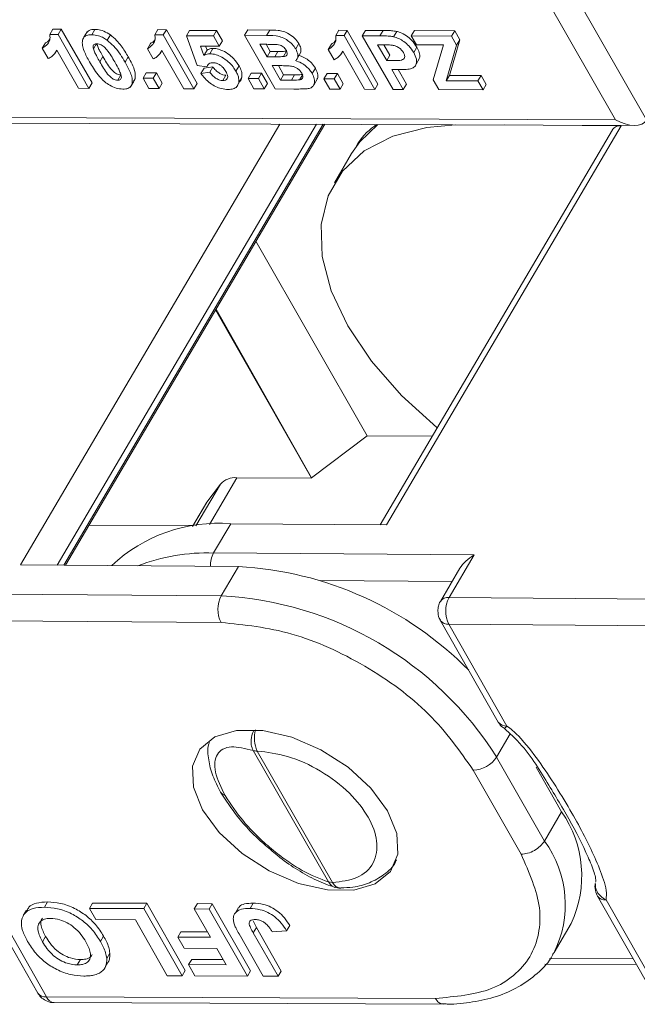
# Model space of a CAD drawing. Header units: millimetres. Extents: x 3186 to 3545, y -371 to -118.
# Tile 19 of 27: x 3405 to 3418, y -178 to -157. Entities that reach past the tile are written whole.
import ezdxf

# ---------------------------------------------------------------- set-up
doc = ezdxf.new("R2010")
doc.units = ezdxf.units.MM

msp = doc.modelspace()

# ---------------------------------------------------------------- linework, layer by layer
at = {"color": 7, "linetype": 'Continuous', "lineweight": 15}
for p, q in [((3418.413, -158.887), (3415.969, -154.616)), ((3415.478, -154.897), (3417.759, -158.883)), ((3405.856, -156.968), (3405.79, -157.08)), ((3405.967, -157.081), (3405.79, -157.08)), ((3406.033, -156.968), (3405.856, -156.968)), ((3405.967, -157.081), (3406.033, -156.968)), ((3405.967, -157.081), (3406.618, -158.218)), ((3406.684, -158.105), (3406.033, -156.968)), ((3406.58, -157.023), (3406.514, -157.136)), ((3406.677, -157.084), (3406.744, -156.971)), ((3407.007, -157.201), (3407.073, -157.089)), ((3408.078, -156.976), (3408.012, -157.089)), ((3408.19, -157.089), (3408.012, -157.089)), ((3408.256, -156.977), (3408.078, -156.976)), ((3408.19, -157.089), (3408.256, -156.977)), ((3408.19, -157.089), (3408.84, -158.226)), ((3408.906, -158.113), (3408.256, -156.977)), ((3408.683, -157.106), (3408.749, -156.993)), ((3408.909, -157.734), (3408.683, -157.106)), ((3408.683, -157.106), (3409.251, -157.108)), ((3409.317, -156.995), (3408.749, -156.993)), ((3409.251, -157.108), (3409.317, -156.995)), ((3409.251, -157.108), (3409.376, -157.326)), ((3409.442, -157.214), (3409.317, -156.995)), ((3409.911, -157.096), (3409.977, -156.983)), ((3410.561, -158.232), (3409.911, -157.096)), ((3409.911, -157.096), (3410.377, -157.097)), ((3410.443, -156.985), (3409.977, -156.983)), ((3410.377, -157.097), (3410.443, -156.985)), ((3411.905, -156.99), (3411.839, -157.103)), ((3412.016, -157.103), (3411.839, -157.103)), ((3412.082, -156.991), (3411.905, -156.99)), ((3412.016, -157.103), (3412.082, -156.991)), ((3412.016, -157.103), (3412.667, -158.24)), ((3412.733, -158.127), (3412.082, -156.991)), ((3412.401, -157.105), (3412.467, -156.992)), ((3413.051, -158.241), (3412.401, -157.105)), ((3412.401, -157.105), (3412.775, -157.106)), ((3412.841, -156.994), (3412.467, -156.992)), ((3412.775, -157.106), (3412.841, -156.994)), ((3413.063, -157.125), (3413.129, -157.012)), ((3413.437, -157.109), (3413.503, -156.996)), ((3413.545, -157.298), (3413.437, -157.109)), ((3413.437, -157.109), (3414.289, -157.112)), ((3414.355, -156.999), (3413.503, -156.996)), ((3414.289, -157.112), (3414.355, -156.999)), ((3414.289, -157.112), (3414.397, -157.301)), ((3414.463, -157.189), (3414.355, -156.999)), ((3405.633, -157.371), (3405.699, -157.258)), ((3406.782, -157.272), (3406.716, -157.384)), ((3407.855, -157.379), (3407.921, -157.266)), ((3409.376, -157.326), (3408.981, -157.325)), ((3408.981, -157.325), (3409.051, -157.525)), ((3409.117, -157.413), (3409.087, -157.325)), ((3409.376, -157.326), (3409.442, -157.214)), ((3410.236, -157.286), (3410.381, -157.286)), ((3410.386, -157.548), (3410.236, -157.286)), ((3410.453, -157.436), (3410.367, -157.286)), ((3410.993, -157.385), (3411.06, -157.272)), ((3411.682, -157.393), (3411.748, -157.28)), ((3412.726, -157.295), (3412.85, -157.296)), ((3412.918, -157.63), (3412.726, -157.295)), ((3412.984, -157.518), (3412.857, -157.296)), ((3414.119, -157.3), (3413.545, -157.298)), ((3413.903, -158.041), (3414.119, -157.3)), ((3414.397, -157.301), (3414.178, -158.056)), ((3414.244, -157.944), (3414.463, -157.189)), ((3414.397, -157.301), (3414.463, -157.189)), ((3405.758, -157.589), (3405.633, -157.371)), ((3405.896, -157.481), (3405.938, -157.409)), ((3406.4, -158.217), (3405.937, -157.408)), ((3407.98, -157.597), (3407.855, -157.379)), ((3408.119, -157.489), (3408.161, -157.418)), ((3408.623, -158.225), (3408.16, -157.416)), ((3409.051, -157.525), (3409.117, -157.413)), ((3409.175, -157.485), (3409.241, -157.373)), ((3410.453, -157.436), (3410.386, -157.548)), ((3410.617, -157.436), (3410.453, -157.436)), ((3410.551, -157.549), (3410.617, -157.436)), ((3410.731, -157.546), (3410.797, -157.433)), ((3411.034, -157.565), (3411.1, -157.452)), ((3411.807, -157.612), (3411.682, -157.393)), ((3411.945, -157.503), (3411.987, -157.432)), ((3412.449, -158.239), (3411.986, -157.43)), ((3412.984, -157.518), (3412.918, -157.63)), ((3413.488, -157.461), (3413.554, -157.348)), ((3406.848, -157.659), (3406.915, -157.546)), ((3407.383, -157.661), (3407.449, -157.548)), ((3409.115, -157.762), (3408.909, -157.734)), ((3409.115, -157.762), (3409.142, -157.717)), ((3409.728, -157.855), (3409.795, -157.742)), ((3410.551, -157.549), (3410.386, -157.548)), ((3410.495, -157.738), (3410.699, -157.738)), ((3410.67, -158.044), (3410.495, -157.738)), ((3410.736, -157.931), (3410.626, -157.738)), ((3413.058, -157.631), (3412.918, -157.63)), ((3413.54, -157.708), (3413.606, -157.595)), ((3407.228, -158.045), (3407.294, -157.933)), ((3407.763, -158.004), (3407.829, -157.891)), ((3408.046, -157.892), (3407.829, -157.891)), ((3408.046, -157.892), (3407.98, -158.004)), ((3408.171, -158.11), (3408.046, -157.892)), ((3408.988, -157.902), (3409.054, -157.789)), ((3408.988, -157.902), (3409.175, -157.878)), ((3409.241, -157.765), (3409.054, -157.789)), ((3409.175, -157.878), (3409.241, -157.765)), ((3409.449, -158.054), (3409.515, -157.941)), ((3409.985, -158.012), (3410.051, -157.899)), ((3410.268, -157.9), (3410.051, -157.899)), ((3410.268, -157.9), (3410.202, -158.013)), ((3410.393, -158.119), (3410.268, -157.9)), ((3410.736, -157.931), (3410.67, -158.044)), ((3410.97, -157.932), (3410.736, -157.931)), ((3410.904, -158.044), (3410.97, -157.932)), ((3411.074, -158.038), (3411.14, -157.925)), ((3411.342, -157.906), (3411.408, -157.794)), ((3411.589, -158.018), (3411.655, -157.905)), ((3411.873, -157.906), (3411.655, -157.905)), ((3411.873, -157.906), (3411.806, -158.019)), ((3411.998, -158.125), (3411.873, -157.906)), ((3413.182, -157.82), (3413.026, -157.82)), ((3413.268, -158.242), (3413.026, -157.82)), ((3413.334, -158.13), (3413.157, -157.82)), ((3414.178, -158.056), (3414.244, -157.944)), ((3414.914, -157.946), (3414.244, -157.944)), ((3414.914, -157.946), (3414.847, -158.059)), ((3415.022, -158.136), (3414.914, -157.946)), ((3406.618, -158.218), (3406.684, -158.105)), ((3407.5, -158.183), (3407.566, -158.07)), ((3407.532, -158.12), (3407.598, -158.008)), ((3407.888, -158.222), (3407.763, -158.004)), ((3407.763, -158.004), (3407.98, -158.004)), ((3407.98, -158.004), (3408.105, -158.223)), ((3408.105, -158.223), (3408.171, -158.11)), ((3408.84, -158.226), (3408.906, -158.113)), ((3409.748, -158.179), (3409.814, -158.066)), ((3409.852, -157.985), (3409.786, -158.098)), ((3410.11, -158.23), (3409.985, -158.012)), ((3409.985, -158.012), (3410.202, -158.013)), ((3410.202, -158.013), (3410.327, -158.231)), ((3410.327, -158.231), (3410.393, -158.119)), ((3410.904, -158.044), (3410.67, -158.044)), ((3411.38, -158.14), (3411.446, -158.027)), ((3411.714, -158.236), (3411.589, -158.018)), ((3411.589, -158.018), (3411.806, -158.019)), ((3411.806, -158.019), (3411.931, -158.237)), ((3411.931, -158.237), (3411.998, -158.125)), ((3412.667, -158.24), (3412.733, -158.127)), ((3413.268, -158.242), (3413.334, -158.13)), ((3414.02, -158.245), (3413.903, -158.041)), ((3414.178, -158.056), (3414.847, -158.059)), ((3414.847, -158.059), (3414.956, -158.248)), ((3414.956, -158.248), (3415.022, -158.136)), ((3406.618, -158.218), (3406.4, -158.217)), ((3408.105, -158.223), (3407.888, -158.222)), ((3408.84, -158.226), (3408.623, -158.225)), ((3410.327, -158.231), (3410.11, -158.23)), ((3410.561, -158.232), (3410.955, -158.234)), ((3411.931, -158.237), (3411.714, -158.236)), ((3412.667, -158.24), (3412.449, -158.239)), ((3413.051, -158.241), (3413.268, -158.242)), ((3414.956, -158.248), (3414.02, -158.245)), ((3417.759, -158.883), (3393.973, -158.795)), ((3394.137, -158.913), (3418.154, -159.002)), ((3410.654, -158.975), (3405.171, -168.304)), ((3405.944, -168.309), (3411.429, -158.977)), ((3411.575, -158.978), (3406.09, -168.311)), ((3406.122, -168.311), (3411.607, -158.978)), ((3417.876, -159.011), (3415.401, -158.992)), ((3417.692, -159.093), (3412.776, -167.457)), ((3412.911, -167.458), (3417.876, -159.011)), ((3412.176, -159.596), (3411.812, -160.215)), ((3412.507, -165.571), (3410.151, -161.455)), ((3411.328, -166.468), (3409.298, -162.906)), ((3411.33, -166.464), (3409.308, -162.89)), ((3412.507, -165.571), (3411.33, -166.464)), ((3413.88, -165.579), (3412.507, -165.571)), ((3409.166, -167.448), (3409.748, -166.459)), ((3409.748, -166.459), (3411.328, -166.468)), ((3411.328, -166.468), (3411.33, -166.464)), ((3409.399, -166.596), (3408.88, -167.479)), ((3409.112, -166.976), (3409.399, -166.596)), ((3409.103, -166.989), (3408.808, -167.49)), ((3408.81, -167.49), (3409.112, -166.976)), ((3409.112, -166.976), (3409.103, -166.989)), ((3406.619, -167.465), (3408.819, -167.473)), ((3409.257, -168.052), (3409.621, -167.433)), ((3409.621, -167.433), (3412.911, -167.458)), ((3414.767, -168.094), (3409.257, -168.052)), ((3414.238, -168.995), (3414.767, -168.094)), ((3409.782, -168.339), (3405.171, -168.304)), ((3409.782, -168.339), (3409.418, -168.958)), ((3414.466, -168.375), (3414.054, -169.077)), ((3411.513, -168.635), (3414.301, -168.656)), ((3409.418, -168.958), (3401.174, -168.895)), ((3422.481, -169.059), (3414.238, -168.995)), ((3409.413, -169.524), (3401.17, -169.461)), ((3414.051, -169.477), (3415.278, -171.631)), ((3414.233, -169.561), (3415.46, -171.714)), ((3422.476, -169.624), (3414.233, -169.561)), ((3415.24, -172.37), (3415.528, -171.88)), ((3410.092, -172.232), (3411.685, -175.015)), ((3410.18, -172.245), (3411.773, -175.028)), ((3416.253, -174.149), (3415.24, -172.37)), ((3415.761, -174.427), (3414.748, -172.649)), ((3416.617, -173.529), (3416.079, -172.585)), ((3416.617, -173.529), (3416.253, -174.149)), ((3411.773, -175.028), (3411.685, -175.015)), ((3404.312, -175.212), (3405.539, -177.365)), ((3417.332, -175.045), (3417.323, -175.112)), ((3404.494, -175.296), (3405.721, -177.449)), ((3405.676, -175.549), (3405.743, -175.436)), ((3417.375, -175.312), (3418.602, -177.465)), ((3417.557, -175.396), (3418.784, -177.549)), ((3405.298, -175.614), (3405.231, -175.727)), ((3406.63, -175.573), (3406.696, -175.46)), ((3406.63, -175.573), (3407.78, -175.579)), ((3406.765, -175.809), (3406.63, -175.573)), ((3406.696, -175.46), (3407.846, -175.466)), ((3407.846, -175.466), (3407.78, -175.579)), ((3407.78, -175.579), (3408.59, -177)), ((3407.846, -175.466), (3408.656, -176.887)), ((3408.847, -175.585), (3408.913, -175.473)), ((3408.847, -175.585), (3409.16, -175.587)), ((3409.189, -176.186), (3408.847, -175.585)), ((3408.913, -175.473), (3409.227, -175.474)), ((3409.227, -175.474), (3409.16, -175.587)), ((3409.16, -175.587), (3409.97, -177.008)), ((3409.227, -175.474), (3410.036, -176.895)), ((3409.784, -175.553), (3409.718, -175.665)), ((3410.092, -175.461), (3410.026, -175.574)), ((3407.601, -175.814), (3406.765, -175.809)), ((3408.276, -176.998), (3407.601, -175.814)), ((3410.094, -175.834), (3410.16, -175.979)), ((3408.565, -176.07), (3408.499, -176.182)), ((3408.565, -176.07), (3409.124, -176.073)), ((3410.094, -176.092), (3410.16, -175.979)), ((3410.16, -175.979), (3410.684, -176.899)), ((3410.497, -176.067), (3410.8, -176.05)), ((3410.866, -175.937), (3410.8, -176.05)), ((3416.456, -176.51), (3416.82, -175.891)), ((3405.636, -176.28), (3405.703, -176.167)), ((3406.929, -176.161), (3406.863, -176.273)), ((3408.634, -176.419), (3408.499, -176.182)), ((3408.499, -176.182), (3409.189, -176.186)), ((3410.304, -177.009), (3409.794, -176.114)), ((3410.094, -176.092), (3410.618, -177.011)), ((3409.324, -176.423), (3408.634, -176.419)), ((3409.521, -176.769), (3409.324, -176.423)), ((3406.372, -176.769), (3406.438, -176.657)), ((3407.062, -176.521), (3406.996, -176.634)), ((3408.793, -176.652), (3408.726, -176.764)), ((3408.793, -176.652), (3409.457, -176.656)), ((3418.134, -176.644), (3416.362, -176.637)), ((3406.955, -176.83), (3407.021, -176.718)), ((3408.656, -176.887), (3408.59, -177)), ((3408.861, -177.001), (3408.726, -176.764)), ((3408.726, -176.764), (3409.521, -176.769)), ((3410.036, -176.895), (3409.97, -177.008)), ((3410.684, -176.899), (3410.618, -177.011)), ((3416.264, -176.755), (3418.201, -176.762)), ((3408.59, -177), (3408.276, -176.998)), ((3409.97, -177.008), (3408.861, -177.001)), ((3410.618, -177.011), (3410.304, -177.009)), ((3413.946, -177.479), (3405.721, -177.449)), ((3405.885, -177.567), (3414.111, -177.598))]:
    msp.add_line(p, q, dxfattribs=at)
at = {"color": 7, "linetype": 'Continuous', "lineweight": 15, "flags": 128}
for points in [[(3414.372, -158.988), (3413.765, -159.045), (3413.044, -159.232), (3412.444, -159.543), (3411.983, -159.968), (3411.676, -160.493), (3411.531, -161.103), (3411.554, -161.78), (3411.743, -162.501), (3412.093, -163.247), (3412.593, -163.993), (3413.228, -164.718), (3413.978, -165.398), (3413.984, -165.402)], [(3412.727, -158.982), (3412.347, -159.348), (3412.176, -159.596)], [(3412.937, -173.509), (3413.131, -173.989), (3413.151, -174.429), (3412.995, -174.793), (3412.676, -175.053), (3412.219, -175.187), (3411.662, -175.183), (3411.05, -175.044), (3410.432, -174.779), (3409.858, -174.41), (3409.375, -173.967), (3409.022, -173.487), (3408.828, -173.007), (3408.808, -172.567), (3408.964, -172.202), (3409.283, -171.942), (3409.739, -171.809), (3410.297, -171.812), (3410.909, -171.952), (3411.527, -172.217), (3412.101, -172.585), (3412.584, -173.028), (3412.937, -173.509)]]:
    msp.add_lwpolyline(points, dxfattribs=at)
at = {"color": 7, "linetype": 'Continuous', "lineweight": 15}
for centre, radius, start, end in [((3417.855, -159.211), 0.201, 83.869, 143.9361), ((3409.711, -166.878), 0.421, 85.024, 137.8682), ((3409.357, -170.708), 3.286, 85.3906, 133.3475), ((3409.115, -172.098), 4.048, 87.9921, 111.1629), ((3409.764, -168.327), 0.577, 151.5124, 180.7008), ((3409.389, -175.714), 7.385, 44.5383, 86.9522), ((3409.961, -169.245), 0.615, 152.1632, 206.9523), ((3409.037, -176.281), 7.333, 32.2388, 87.028), ((3414.216, -169.195), 0.201, 83.9299, 143.8991), ((3414.781, -169.282), 0.615, 152.1632, 206.9523), ((3414.215, -169.361), 0.201, 215.4026, 275.3183), ((3415.441, -171.515), 0.2, 215.3787, 275.3204), ((3410.75, -171.974), 0.631, 163.7773, 205.403), ((3410.178, -171.949), 0.296, 253.2112, 270.4622), ((3414.723, -172.034), 0.616, 272.3021, 326.9647), ((3409.538, -173.033), 0.156, 211.1851, 255.2599), ((3414.658, -174.887), 2.384, 335.1079, 34.722), ((3414.425, -175.495), 2.27, 333.1258, 36.3634), ((3411.958, -174.943), 0.203, 204.5564, 266.1641), ((3417.539, -175.196), 0.201, 215.4026, 275.3183), ((3405.702, -177.249), 0.2, 215.3787, 275.3204), ((3405.899, -177.375), 0.193, 202.5877, 265.7413)]:
    msp.add_arc(centre, radius, start, end, dxfattribs=at)
for centre, major_axis, ratio, start_param, end_param in [((3417.925, -158.601), (-0.489, 0.285), 0.577335, 1.56847, 3.139266), ((3414.928, -168.378), (0.492, 0.279), 0.577382, 1.570796, 2.356113)]:
    msp.add_ellipse(centre, major_axis=major_axis, ratio=ratio, start_param=start_param, end_param=end_param, dxfattribs=at)
for points, knots in [([(3405.633, -157.371), (3405.674, -157.343), (3405.753, -157.291), (3405.803, -157.185), (3405.793, -157.109), (3405.79, -157.08)], [0, 0, 0, 0, 0.4111212, 0.7789051, 1, 1, 1, 1]), ([(3406.481, -157.198), (3406.494, -157.17), (3406.517, -157.116), (3406.6, -157.087), (3406.657, -157.084), (3406.677, -157.084)], [0, 0, 0, 0, 0.419942, 0.793253, 1, 1, 1, 1]), ([(3406.744, -156.971), (3406.7, -156.973), (3406.632, -156.977), (3406.596, -157.013), (3406.584, -157.026)], [0, 0, 0, 0, 0.642242, 1, 1, 1, 1]), ([(3406.677, -157.084), (3406.724, -157.087), (3406.805, -157.094), (3406.923, -157.145), (3406.982, -157.184), (3407.007, -157.201)], [0, 0, 0, 0, 0.4309059, 0.7540295, 1, 1, 1, 1]), ([(3407.073, -157.089), (3407.027, -157.059), (3406.94, -157.004), (3406.822, -156.974), (3406.763, -156.972), (3406.744, -156.971)], [0, 0, 0, 0, 0.431886, 0.815504, 1, 1, 1, 1]), ([(3407.449, -157.548), (3407.403, -157.473), (3407.332, -157.356), (3407.206, -157.199), (3407.118, -157.126), (3407.073, -157.089)], [0, 0, 0, 0, 0.478711, 0.73395, 1, 1, 1, 1]), ([(3407.855, -157.379), (3407.897, -157.351), (3407.975, -157.299), (3408.026, -157.194), (3408.016, -157.117), (3408.012, -157.089)], [0, 0, 0, 0, 0.4111212, 0.7789051, 1, 1, 1, 1]), ([(3410.377, -157.097), (3410.465, -157.096), (3410.589, -157.093), (3410.769, -157.168), (3410.876, -157.242), (3410.952, -157.318), (3410.983, -157.368), (3410.993, -157.385)], [0, 0, 0, 0, 0.410585, 0.572731, 0.734465, 0.906674, 1, 1, 1, 1]), ([(3411.06, -157.272), (3411.033, -157.234), (3410.981, -157.159), (3410.858, -157.068), (3410.733, -157.01), (3410.592, -156.985), (3410.501, -156.985), (3410.443, -156.985)], [0, 0, 0, 0, 0.206633, 0.397222, 0.573131, 0.726121, 1, 1, 1, 1]), ([(3411.682, -157.393), (3411.723, -157.365), (3411.802, -157.313), (3411.852, -157.208), (3411.842, -157.131), (3411.839, -157.103)], [0, 0, 0, 0, 0.411121, 0.778905, 1, 1, 1, 1]), ([(3412.775, -157.106), (3412.822, -157.107), (3412.892, -157.108), (3412.987, -157.112), (3413.037, -157.121), (3413.063, -157.125)], [0, 0, 0, 0, 0.497913, 0.747998, 1, 1, 1, 1]), ([(3413.129, -157.012), (3413.093, -157.007), (3413.025, -156.997), (3412.93, -156.995), (3412.871, -156.994), (3412.841, -156.994)], [0, 0, 0, 0, 0.363927, 0.681726, 1, 1, 1, 1]), ([(3413.554, -157.348), (3413.522, -157.298), (3413.466, -157.211), (3413.336, -157.102), (3413.222, -157.038), (3413.153, -157.019), (3413.129, -157.012)], [0, 0, 0, 0, 0.357107, 0.61162, 0.866832, 1, 1, 1, 1]), ([(3405.787, -157.184), (3405.778, -157.198), (3405.759, -157.23), (3405.721, -157.248), (3405.699, -157.258)], [0, 0, 0, 0, 0.432257, 1, 1, 1, 1]), ([(3406.63, -157.656), (3406.589, -157.58), (3406.527, -157.464), (3406.475, -157.307), (3406.479, -157.235), (3406.481, -157.198)], [0, 0, 0, 0, 0.47944, 0.73441, 1, 1, 1, 1]), ([(3406.716, -157.384), (3406.713, -157.369), (3406.706, -157.339), (3406.712, -157.301), (3406.739, -157.28), (3406.766, -157.274), (3406.782, -157.273), (3406.786, -157.273)], [0, 0, 0, 0, 0.270336, 0.544349, 0.745724, 0.94674, 1, 1, 1, 1]), ([(3406.915, -157.546), (3406.893, -157.509), (3406.857, -157.444), (3406.81, -157.352), (3406.792, -157.298), (3406.782, -157.272)], [0, 0, 0, 0, 0.411157, 0.704532, 1, 1, 1, 1]), ([(3406.786, -157.273), (3406.802, -157.275), (3406.832, -157.277), (3406.879, -157.296), (3406.937, -157.335), (3407.013, -157.415), (3407.089, -157.529), (3407.14, -157.616), (3407.166, -157.66)], [0, 0, 0, 0, 0.088965, 0.162866, 0.236888, 0.419326, 0.70726, 1, 1, 1, 1]), ([(3407.007, -157.201), (3407.064, -157.251), (3407.175, -157.346), (3407.289, -157.506), (3407.352, -157.609), (3407.383, -157.661)], [0, 0, 0, 0, 0.347059, 0.670444, 1, 1, 1, 1]), ([(3408.009, -157.192), (3408.001, -157.206), (3407.981, -157.238), (3407.943, -157.256), (3407.921, -157.266)], [0, 0, 0, 0, 0.4322568, 1, 1, 1, 1]), ([(3410.381, -157.286), (3410.402, -157.287), (3410.446, -157.287), (3410.517, -157.287), (3410.568, -157.29), (3410.597, -157.291)], [0, 0, 0, 0, 0.3039051, 0.607808, 1, 1, 1, 1]), ([(3410.597, -157.291), (3410.618, -157.294), (3410.654, -157.3), (3410.707, -157.325), (3410.748, -157.355), (3410.776, -157.387), (3410.79, -157.408), (3410.795, -157.417)], [0, 0, 0, 0, 0.2744302, 0.4663386, 0.6583046, 0.8571478, 1, 1, 1, 1]), ([(3411.098, -157.451), (3411.101, -157.431), (3411.109, -157.384), (3411.085, -157.319), (3411.064, -157.28), (3411.06, -157.272)], [0, 0, 0, 0, 0.380854, 0.876843, 1, 1, 1, 1]), ([(3411.836, -157.206), (3411.827, -157.22), (3411.808, -157.252), (3411.77, -157.27), (3411.748, -157.28)], [0, 0, 0, 0, 0.432257, 1, 1, 1, 1]), ([(3412.85, -157.296), (3412.871, -157.296), (3412.913, -157.296), (3412.975, -157.298), (3413.017, -157.302), (3413.038, -157.304)], [0, 0, 0, 0, 0.353318, 0.676093, 1, 1, 1, 1]), ([(3413.038, -157.304), (3413.063, -157.31), (3413.113, -157.321), (3413.184, -157.363), (3413.24, -157.413), (3413.262, -157.447), (3413.273, -157.463)], [0, 0, 0, 0, 0.261023, 0.535214, 0.775029, 1, 1, 1, 1]), ([(3413.063, -157.125), (3413.101, -157.136), (3413.176, -157.159), (3413.288, -157.23), (3413.404, -157.329), (3413.457, -157.412), (3413.488, -157.461)], [0, 0, 0, 0, 0.211715, 0.416012, 0.656039, 1, 1, 1, 1]), ([(3405.937, -157.408), (3405.924, -157.435), (3405.898, -157.487), (3405.836, -157.547), (3405.784, -157.575), (3405.758, -157.589)], [0, 0, 0, 0, 0.367019, 0.679786, 1, 1, 1, 1]), ([(3406.848, -157.659), (3406.827, -157.621), (3406.791, -157.556), (3406.744, -157.464), (3406.726, -157.411), (3406.716, -157.384)], [0, 0, 0, 0, 0.411157, 0.704532, 1, 1, 1, 1]), ([(3408.16, -157.416), (3408.146, -157.444), (3408.12, -157.495), (3408.058, -157.556), (3408.007, -157.583), (3407.98, -157.597)], [0, 0, 0, 0, 0.367019, 0.679786, 1, 1, 1, 1]), ([(3409.051, -157.525), (3409.065, -157.516), (3409.092, -157.497), (3409.137, -157.487), (3409.167, -157.486), (3409.175, -157.485)], [0, 0, 0, 0, 0.4169364, 0.8367232, 1, 1, 1, 1]), ([(3409.241, -157.373), (3409.226, -157.374), (3409.196, -157.375), (3409.154, -157.388), (3409.131, -157.403), (3409.117, -157.413)], [0, 0, 0, 0, 0.308056, 0.577532, 1, 1, 1, 1]), ([(3409.175, -157.485), (3409.219, -157.489), (3409.302, -157.497), (3409.441, -157.562), (3409.569, -157.651), (3409.667, -157.756), (3409.71, -157.825), (3409.728, -157.855)], [0, 0, 0, 0, 0.203882, 0.38817, 0.606688, 0.829388, 1, 1, 1, 1]), ([(3409.795, -157.742), (3409.76, -157.69), (3409.7, -157.598), (3409.559, -157.481), (3409.426, -157.407), (3409.315, -157.376), (3409.262, -157.374), (3409.241, -157.373)], [0, 0, 0, 0, 0.296421, 0.519014, 0.741957, 0.90083, 1, 1, 1, 1]), ([(3410.797, -157.433), (3410.776, -157.434), (3410.736, -157.436), (3410.675, -157.436), (3410.636, -157.436), (3410.617, -157.436)], [0, 0, 0, 0, 0.357914, 0.678923, 1, 1, 1, 1]), ([(3410.795, -157.417), (3410.804, -157.436), (3410.819, -157.467), (3410.813, -157.505), (3410.791, -157.529), (3410.761, -157.541), (3410.739, -157.544), (3410.731, -157.546)], [0, 0, 0, 0, 0.28376, 0.476994, 0.669884, 0.879653, 1, 1, 1, 1]), ([(3410.993, -157.385), (3411.011, -157.423), (3411.043, -157.492), (3411.039, -157.58), (3411.004, -157.614), (3410.988, -157.631)], [0, 0, 0, 0, 0.396713, 0.709995, 1, 1, 1, 1]), ([(3411.408, -157.794), (3411.383, -157.755), (3411.338, -157.687), (3411.235, -157.599), (3411.138, -157.545), (3411.077, -157.526), (3411.054, -157.518)], [0, 0, 0, 0, 0.331847, 0.586294, 0.841999, 1, 1, 1, 1]), ([(3411.986, -157.43), (3411.972, -157.458), (3411.947, -157.509), (3411.885, -157.57), (3411.833, -157.597), (3411.807, -157.612)], [0, 0, 0, 0, 0.367019, 0.679786, 1, 1, 1, 1]), ([(3413.273, -157.463), (3413.282, -157.483), (3413.299, -157.519), (3413.298, -157.567), (3413.275, -157.602), (3413.201, -157.634), (3413.12, -157.632), (3413.058, -157.631)], [0, 0, 0, 0, 0.156446, 0.295234, 0.434161, 0.569811, 1, 1, 1, 1]), ([(3413.488, -157.461), (3413.512, -157.509), (3413.555, -157.594), (3413.55, -157.702), (3413.504, -157.773), (3413.447, -157.795), (3413.421, -157.805)], [0, 0, 0, 0, 0.321413, 0.564125, 0.808245, 1, 1, 1, 1]), ([(3413.602, -157.593), (3413.605, -157.587), (3413.623, -157.56), (3413.616, -157.485), (3413.586, -157.406), (3413.559, -157.358), (3413.554, -157.348)], [0, 0, 0, 0, 0.090047, 0.452976, 0.892579, 1, 1, 1, 1]), ([(3407.336, -158.235), (3407.289, -158.231), (3407.2, -158.223), (3407.063, -158.159), (3406.926, -158.063), (3406.772, -157.891), (3406.685, -157.748), (3406.63, -157.656)], [0, 0, 0, 0, 0.1547116, 0.2955468, 0.4207614, 0.6305136, 1, 1, 1, 1]), ([(3407.228, -158.045), (3407.211, -158.044), (3407.181, -158.041), (3407.134, -158.022), (3407.074, -157.982), (3406.999, -157.902), (3406.924, -157.788), (3406.874, -157.702), (3406.848, -157.659)], [0, 0, 0, 0, 0.090907, 0.165022, 0.239342, 0.428327, 0.712043, 1, 1, 1, 1]), ([(3407.294, -157.933), (3407.277, -157.931), (3407.248, -157.929), (3407.2, -157.91), (3407.141, -157.869), (3407.066, -157.789), (3406.99, -157.675), (3406.94, -157.59), (3406.915, -157.546)], [0, 0, 0, 0, 0.090907, 0.165022, 0.239342, 0.428327, 0.712043, 1, 1, 1, 1]), ([(3407.166, -157.66), (3407.187, -157.698), (3407.223, -157.763), (3407.27, -157.855), (3407.288, -157.908), (3407.297, -157.934)], [0, 0, 0, 0, 0.412505, 0.705193, 1, 1, 1, 1]), ([(3407.383, -157.661), (3407.424, -157.737), (3407.486, -157.853), (3407.539, -158.01), (3407.535, -158.083), (3407.532, -158.12)], [0, 0, 0, 0, 0.478077, 0.733716, 1, 1, 1, 1]), ([(3407.598, -158.008), (3407.599, -157.959), (3407.601, -157.864), (3407.534, -157.705), (3407.478, -157.601), (3407.449, -157.548)], [0, 0, 0, 0, 0.3443165, 0.6690024, 1, 1, 1, 1]), ([(3409.237, -157.675), (3409.216, -157.677), (3409.174, -157.681), (3409.134, -157.714), (3409.122, -157.745), (3409.115, -157.762)], [0, 0, 0, 0, 0.321077, 0.641931, 1, 1, 1, 1]), ([(3409.514, -157.859), (3409.497, -157.832), (3409.469, -157.788), (3409.408, -157.732), (3409.349, -157.698), (3409.288, -157.678), (3409.253, -157.676), (3409.237, -157.675)], [0, 0, 0, 0, 0.303748, 0.485983, 0.669145, 0.842211, 1, 1, 1, 1]), ([(3409.852, -157.985), (3409.854, -157.963), (3409.858, -157.922), (3409.844, -157.84), (3409.813, -157.78), (3409.795, -157.742)], [0, 0, 0, 0, 0.3004931, 0.5652668, 1, 1, 1, 1]), ([(3410.731, -157.546), (3410.71, -157.547), (3410.67, -157.549), (3410.609, -157.549), (3410.57, -157.549), (3410.551, -157.549)], [0, 0, 0, 0, 0.357914, 0.678923, 1, 1, 1, 1]), ([(3410.699, -157.738), (3410.743, -157.739), (3410.818, -157.74), (3410.914, -157.747), (3410.989, -157.774), (3411.044, -157.807), (3411.09, -157.85), (3411.109, -157.88), (3411.119, -157.896)], [0, 0, 0, 0, 0.302374, 0.517972, 0.638918, 0.760501, 0.874004, 1, 1, 1, 1]), ([(3410.988, -157.631), (3411.03, -157.646), (3411.112, -157.674), (3411.218, -157.751), (3411.294, -157.83), (3411.327, -157.882), (3411.342, -157.906)], [0, 0, 0, 0, 0.284704, 0.546526, 0.792713, 1, 1, 1, 1]), ([(3407.297, -157.934), (3407.301, -157.949), (3407.308, -157.98), (3407.301, -158.017), (3407.275, -158.039), (3407.248, -158.045), (3407.231, -158.045), (3407.228, -158.045)], [0, 0, 0, 0, 0.270336, 0.544349, 0.745724, 0.94674, 1, 1, 1, 1]), ([(3409.56, -158.243), (3409.514, -158.24), (3409.43, -158.234), (3409.296, -158.181), (3409.177, -158.106), (3409.07, -158.01), (3409.015, -157.938), (3408.988, -157.902)], [0, 0, 0, 0, 0.219903, 0.401483, 0.582484, 0.790929, 1, 1, 1, 1]), ([(3409.175, -157.878), (3409.198, -157.907), (3409.235, -157.956), (3409.312, -158.012), (3409.384, -158.047), (3409.428, -158.051), (3409.449, -158.054)], [0, 0, 0, 0, 0.347863, 0.5734, 0.80006, 1, 1, 1, 1]), ([(3409.515, -157.941), (3409.494, -157.939), (3409.452, -157.934), (3409.383, -157.901), (3409.312, -157.851), (3409.267, -157.801), (3409.245, -157.771), (3409.241, -157.765)], [0, 0, 0, 0, 0.207784, 0.3985108, 0.635141, 0.9346539, 1, 1, 1, 1]), ([(3409.449, -158.054), (3409.47, -158.052), (3409.512, -158.048), (3409.546, -158.016), (3409.558, -157.969), (3409.544, -157.914), (3409.523, -157.876), (3409.514, -157.859)], [0, 0, 0, 0, 0.205677, 0.40669, 0.585103, 0.820111, 1, 1, 1, 1]), ([(3409.728, -157.855), (3409.743, -157.883), (3409.769, -157.934), (3409.792, -158.018), (3409.788, -158.068), (3409.786, -158.098)], [0, 0, 0, 0, 0.329324, 0.594686, 1, 1, 1, 1]), ([(3411.14, -157.925), (3411.119, -157.927), (3411.082, -157.931), (3411.024, -157.932), (3410.988, -157.932), (3410.97, -157.932)], [0, 0, 0, 0, 0.375882, 0.687831, 1, 1, 1, 1]), ([(3411.119, -157.896), (3411.129, -157.915), (3411.145, -157.948), (3411.144, -157.991), (3411.124, -158.019), (3411.096, -158.033), (3411.078, -158.037), (3411.074, -158.038)], [0, 0, 0, 0, 0.288281, 0.501391, 0.714464, 0.935899, 1, 1, 1, 1]), ([(3411.342, -157.906), (3411.36, -157.945), (3411.395, -158.021), (3411.395, -158.117), (3411.356, -158.187), (3411.295, -158.218), (3411.248, -158.225), (3411.232, -158.227)], [0, 0, 0, 0, 0.254708, 0.509114, 0.703741, 0.899049, 1, 1, 1, 1]), ([(3411.442, -158.025), (3411.445, -158.02), (3411.468, -157.99), (3411.459, -157.907), (3411.425, -157.832), (3411.408, -157.794)], [0, 0, 0, 0, 0.088301, 0.543657, 1, 1, 1, 1]), ([(3413.421, -157.805), (3413.402, -157.808), (3413.363, -157.814), (3413.283, -157.82), (3413.222, -157.82), (3413.182, -157.82)], [0, 0, 0, 0, 0.261592, 0.523093, 1, 1, 1, 1]), ([(3407.532, -158.12), (3407.52, -158.149), (3407.497, -158.202), (3407.414, -158.232), (3407.357, -158.234), (3407.336, -158.235)], [0, 0, 0, 0, 0.419942, 0.793253, 1, 1, 1, 1]), ([(3407.562, -158.067), (3407.568, -158.064), (3407.588, -158.049), (3407.594, -158.025), (3407.598, -158.008)], [0, 0, 0, 0, 0.269088, 1, 1, 1, 1]), ([(3409.786, -158.098), (3409.776, -158.128), (3409.757, -158.185), (3409.675, -158.235), (3409.599, -158.24), (3409.56, -158.243)], [0, 0, 0, 0, 0.358323, 0.669316, 1, 1, 1, 1]), ([(3409.814, -158.066), (3409.815, -158.065), (3409.841, -158.048), (3409.847, -158.016), (3409.852, -157.985)], [0, 0, 0, 0, 0.033243, 1, 1, 1, 1]), ([(3411.074, -158.038), (3411.053, -158.04), (3411.016, -158.044), (3410.958, -158.044), (3410.922, -158.044), (3410.904, -158.044)], [0, 0, 0, 0, 0.375882, 0.687831, 1, 1, 1, 1]), ([(3411.232, -158.227), (3411.187, -158.229), (3411.119, -158.232), (3411.025, -158.233), (3410.978, -158.233), (3410.955, -158.234)], [0, 0, 0, 0, 0.49946, 0.749725, 1, 1, 1, 1]), ([(3412.709, -158.982), (3412.691, -158.994), (3412.516, -159.115), (3412.361, -159.28), (3412.269, -159.455), (3412.263, -159.466)], [0, 0, 0, 0, 0.095244, 0.941296, 1, 1, 1, 1]), ([(3414.055, -169.077), (3414.053, -169.079), (3414.031, -169.106), (3414.009, -169.176), (3414.002, -169.243), (3413.999, -169.277)], [0, 0, 0, 0, 0.030462, 0.507524, 1, 1, 1, 1]), ([(3413.999, -169.277), (3414.003, -169.33), (3414.009, -169.4), (3414.043, -169.461), (3414.052, -169.477)], [0, 0, 0, 0, 0.742746, 1, 1, 1, 1]), ([(3415.279, -171.63), (3415.281, -171.635), (3415.302, -171.676), (3415.341, -171.724), (3415.389, -171.751), (3415.401, -171.758)], [0, 0, 0, 0, 0.096562, 0.759222, 1, 1, 1, 1]), ([(3410.092, -172.232), (3410.076, -172.193), (3410.051, -172.133), (3410.047, -172.033), (3410.057, -171.936), (3410.078, -171.858), (3410.102, -171.815), (3410.104, -171.81)], [0, 0, 0, 0, 0.324999, 0.497302, 0.676761, 0.969433, 1, 1, 1, 1]), ([(3415.46, -171.714), (3415.442, -171.733), (3415.413, -171.762), (3415.403, -171.762), (3415.399, -171.763)], [0, 0, 0, 0, 0.629945, 1, 1, 1, 1]), ([(3415.399, -171.762), (3415.477, -171.831), (3415.864, -172.172), (3416.272, -172.846), (3416.788, -173.685), (3417.12, -174.34), (3417.291, -174.756), (3417.335, -174.92), (3417.341, -174.987), (3417.337, -175.008), (3417.335, -175.018)], [0, 0, 0, 0, 0.066152, 0.329032, 0.573515, 0.819732, 0.925285, 0.969239, 0.986768, 1, 1, 1, 1]), ([(3415.46, -171.714), (3415.5, -171.744), (3415.588, -171.81), (3415.832, -172.051), (3416.138, -172.451), (3416.505, -172.997), (3416.825, -173.531), (3417.098, -174.033), (3417.329, -174.506), (3417.483, -174.89), (3417.576, -175.197), (3417.564, -175.33), (3417.557, -175.396)], [0, 0, 0, 0, 0.028797, 0.062785, 0.204515, 0.34939, 0.500003, 0.62989, 0.750047, 0.877684, 0.939695, 1, 1, 1, 1]), ([(3409.167, -172.064), (3409.161, -172.081), (3409.122, -172.183), (3409.142, -172.422), (3409.222, -172.761), (3409.344, -172.998), (3409.405, -173.114)], [0, 0, 0, 0, 0.063479, 0.384975, 0.697513, 1, 1, 1, 1]), ([(3409.498, -173.184), (3409.415, -173.012), (3409.286, -172.744), (3409.272, -172.471), (3409.325, -172.304), (3409.445, -172.195), (3409.673, -172.128), (3409.927, -172.191), (3410.092, -172.232)], [0, 0, 0, 0, 0.233967, 0.362712, 0.492722, 0.623787, 0.756068, 1, 1, 1, 1]), ([(3410.18, -172.245), (3410.39, -172.269), (3410.826, -172.321), (3411.537, -172.648), (3412.145, -173.112), (3412.561, -173.642), (3412.751, -174.171), (3412.673, -174.634), (3412.335, -174.957), (3411.955, -175.005), (3411.773, -175.028)], [0, 0, 0, 0, 0.120249, 0.25, 0.379751, 0.5, 0.620249, 0.75, 0.879751, 1, 1, 1, 1]), ([(3409.405, -173.114), (3409.516, -173.286), (3409.757, -173.658), (3410.203, -174.125), (3410.504, -174.369), (3410.599, -174.446)], [0, 0, 0, 0, 0.371627, 0.801551, 1, 1, 1, 1]), ([(3411.685, -175.015), (3411.504, -174.947), (3411.226, -174.841), (3410.804, -174.569), (3410.479, -174.319), (3410.17, -174.038), (3409.807, -173.655), (3409.619, -173.369), (3409.498, -173.184)], [0, 0, 0, 0, 0.243932, 0.37608, 0.507278, 0.637157, 0.766033, 1, 1, 1, 1]), ([(3410.599, -174.446), (3410.619, -174.463), (3410.761, -174.582), (3411.046, -174.77), (3411.446, -174.999), (3411.697, -175.086), (3411.826, -175.13)], [0, 0, 0, 0, 0.048066, 0.344785, 0.662, 1, 1, 1, 1]), ([(3411.945, -175.14), (3412.032, -175.137), (3412.248, -175.131), (3412.563, -175.042), (3412.869, -174.863), (3413.069, -174.688), (3413.116, -174.561), (3413.121, -174.548)], [0, 0, 0, 0, 0.174916, 0.430094, 0.693159, 0.969476, 1, 1, 1, 1]), ([(3413.946, -177.479), (3414.369, -177.441), (3415.018, -177.382), (3415.626, -177.004), (3415.97, -176.612), (3416.15, -176.123), (3416.19, -175.41), (3415.93, -174.815), (3415.761, -174.427)], [0, 0, 0, 0, 0.239602, 0.368454, 0.5, 0.631546, 0.760398, 1, 1, 1, 1]), ([(3411.823, -175.129), (3411.822, -175.129), (3411.801, -175.125), (3411.749, -175.096), (3411.71, -175.047), (3411.685, -175.015)], [0, 0, 0, 0, 0.019216, 0.359605, 1, 1, 1, 1]), ([(3411.828, -175.126), (3411.862, -175.138), (3411.901, -175.152), (3411.941, -175.145), (3411.946, -175.143)], [0, 0, 0, 0, 0.854208, 1, 1, 1, 1]), ([(3417.323, -175.112), (3417.327, -175.164), (3417.334, -175.235), (3417.368, -175.296), (3417.376, -175.312)], [0, 0, 0, 0, 0.742746, 1, 1, 1, 1]), ([(3417.33, -175.05), (3417.33, -175.072), (3417.329, -175.118), (3417.349, -175.186), (3417.385, -175.252), (3417.447, -175.329), (3417.515, -175.37), (3417.557, -175.396)], [0, 0, 0, 0, 0.165241, 0.350081, 0.505958, 0.68874, 1, 1, 1, 1]), ([(3405.311, -175.622), (3405.322, -175.596), (3405.353, -175.52), (3405.506, -175.451), (3405.661, -175.441), (3405.743, -175.436)], [0, 0, 0, 0, 0.1932973, 0.5750269, 1, 1, 1, 1]), ([(3405.743, -175.436), (3405.833, -175.442), (3406.016, -175.453), (3406.309, -175.559), (3406.565, -175.721), (3406.781, -175.926), (3406.876, -176.077), (3406.929, -176.161)], [0, 0, 0, 0, 0.205433, 0.413226, 0.595657, 0.776233, 1, 1, 1, 1]), ([(3405.319, -176.271), (3405.28, -176.195), (3405.201, -176.042), (3405.176, -175.822), (3405.26, -175.658), (3405.437, -175.561), (3405.594, -175.553), (3405.676, -175.549)], [0, 0, 0, 0, 0.204593, 0.411054, 0.622248, 0.800999, 1, 1, 1, 1]), ([(3405.676, -175.549), (3405.767, -175.554), (3405.95, -175.566), (3406.243, -175.672), (3406.498, -175.834), (3406.714, -176.039), (3406.81, -176.19), (3406.863, -176.273)], [0, 0, 0, 0, 0.205433, 0.413226, 0.595657, 0.776233, 1, 1, 1, 1]), ([(3409.676, -175.844), (3409.673, -175.809), (3409.668, -175.731), (3409.727, -175.641), (3409.849, -175.581), (3409.962, -175.576), (3410.026, -175.574)], [0, 0, 0, 0, 0.206451, 0.456836, 0.694177, 1, 1, 1, 1]), ([(3409.79, -175.556), (3409.794, -175.548), (3409.816, -175.509), (3409.919, -175.471), (3410.03, -175.464), (3410.092, -175.461)], [0, 0, 0, 0, 0.095595, 0.490784, 1, 1, 1, 1]), ([(3410.026, -175.574), (3410.097, -175.578), (3410.217, -175.586), (3410.404, -175.654), (3410.562, -175.754), (3410.701, -175.892), (3410.765, -175.995), (3410.8, -176.05)], [0, 0, 0, 0, 0.242194, 0.410832, 0.580073, 0.776537, 1, 1, 1, 1]), ([(3410.092, -175.461), (3410.163, -175.465), (3410.284, -175.473), (3410.47, -175.542), (3410.628, -175.642), (3410.767, -175.78), (3410.832, -175.883), (3410.866, -175.937)], [0, 0, 0, 0, 0.242194, 0.410832, 0.580073, 0.776537, 1, 1, 1, 1]), ([(3405.636, -176.28), (3405.597, -176.203), (3405.535, -176.08), (3405.533, -175.928), (3405.594, -175.837), (3405.695, -175.791), (3405.777, -175.787), (3405.812, -175.786)], [0, 0, 0, 0, 0.319116, 0.506214, 0.694344, 0.868092, 1, 1, 1, 1]), ([(3405.703, -176.167), (3405.665, -176.091), (3405.605, -175.97), (3405.593, -175.836), (3405.626, -175.794), (3405.636, -175.782)], [0, 0, 0, 0, 0.544466, 0.863688, 1, 1, 1, 1]), ([(3405.812, -175.786), (3405.874, -175.791), (3405.986, -175.8), (3406.16, -175.875), (3406.321, -175.981), (3406.457, -176.123), (3406.522, -176.229), (3406.554, -176.281)], [0, 0, 0, 0, 0.213563, 0.386192, 0.558454, 0.780281, 1, 1, 1, 1]), ([(3409.794, -176.114), (3409.773, -176.076), (3409.738, -176.012), (3409.697, -175.921), (3409.683, -175.87), (3409.676, -175.844)], [0, 0, 0, 0, 0.4168306, 0.7067378, 1, 1, 1, 1]), ([(3410.094, -176.092), (3410.075, -176.057), (3410.037, -175.986), (3410.002, -175.899), (3410.016, -175.845), (3410.052, -175.819), (3410.098, -175.811), (3410.131, -175.811), (3410.141, -175.81)], [0, 0, 0, 0, 0.272262, 0.546684, 0.659253, 0.771268, 0.935125, 1, 1, 1, 1]), ([(3410.141, -175.81), (3410.17, -175.813), (3410.219, -175.816), (3410.295, -175.848), (3410.334, -175.876), (3410.353, -175.89)], [0, 0, 0, 0, 0.410571, 0.709085, 1, 1, 1, 1]), ([(3410.353, -175.89), (3410.377, -175.912), (3410.418, -175.951), (3410.461, -176.011), (3410.485, -176.048), (3410.497, -176.067)], [0, 0, 0, 0, 0.392386, 0.695009, 1, 1, 1, 1]), ([(3406.511, -177.006), (3406.42, -177), (3406.237, -176.989), (3405.944, -176.88), (3405.686, -176.717), (3405.469, -176.509), (3405.372, -176.356), (3405.319, -176.271)], [0, 0, 0, 0, 0.203919, 0.410143, 0.593167, 0.774496, 1, 1, 1, 1]), ([(3406.372, -176.769), (3406.303, -176.764), (3406.185, -176.754), (3406.007, -176.674), (3405.853, -176.567), (3405.728, -176.429), (3405.666, -176.328), (3405.636, -176.28)], [0, 0, 0, 0, 0.24016, 0.407539, 0.574764, 0.796346, 1, 1, 1, 1]), ([(3406.438, -176.657), (3406.369, -176.651), (3406.252, -176.641), (3406.073, -176.562), (3405.919, -176.455), (3405.794, -176.316), (3405.732, -176.215), (3405.703, -176.167)], [0, 0, 0, 0, 0.24016, 0.407539, 0.574764, 0.796346, 1, 1, 1, 1]), ([(3406.554, -176.281), (3406.594, -176.358), (3406.655, -176.479), (3406.657, -176.628), (3406.599, -176.716), (3406.497, -176.764), (3406.412, -176.767), (3406.372, -176.769)], [0, 0, 0, 0, 0.319472, 0.499874, 0.681163, 0.852974, 1, 1, 1, 1]), ([(3406.863, -176.273), (3406.883, -176.311), (3406.926, -176.391), (3406.977, -176.514), (3406.989, -176.594), (3406.996, -176.634)], [0, 0, 0, 0, 0.308297, 0.650122, 1, 1, 1, 1]), ([(3406.929, -176.161), (3406.949, -176.199), (3406.993, -176.279), (3407.043, -176.401), (3407.055, -176.481), (3407.062, -176.521)], [0, 0, 0, 0, 0.308297, 0.650122, 1, 1, 1, 1]), ([(3406.688, -176.548), (3406.679, -176.566), (3406.654, -176.614), (3406.562, -176.65), (3406.477, -176.655), (3406.438, -176.657)], [0, 0, 0, 0, 0.244354, 0.651547, 1, 1, 1, 1]), ([(3406.996, -176.634), (3406.995, -176.668), (3406.995, -176.736), (3406.955, -176.846), (3406.891, -176.918), (3406.83, -176.949), (3406.823, -176.952)], [0, 0, 0, 0, 0.2508959, 0.5021661, 0.9405117, 1, 1, 1, 1]), ([(3407.062, -176.521), (3407.061, -176.555), (3407.059, -176.622), (3407.046, -176.69), (3407.021, -176.714), (3407.019, -176.716)], [0, 0, 0, 0, 0.476931, 0.954574, 1, 1, 1, 1]), ([(3414.108, -177.593), (3414.137, -177.595), (3414.358, -177.607), (3414.744, -177.562), (3415.254, -177.448), (3415.718, -177.248), (3416.114, -176.953), (3416.364, -176.703), (3416.437, -176.534), (3416.444, -176.519)], [0, 0, 0, 0, 0.027427, 0.209588, 0.394961, 0.583707, 0.777307, 0.979798, 1, 1, 1, 1]), ([(3406.823, -176.952), (3406.789, -176.965), (3406.727, -176.988), (3406.62, -177.004), (3406.548, -177.005), (3406.511, -177.006)], [0, 0, 0, 0, 0.372031, 0.683777, 1, 1, 1, 1]), ([(3405.54, -177.365), (3405.542, -177.37), (3405.563, -177.411), (3405.625, -177.478), (3405.737, -177.544), (3405.833, -177.575), (3405.882, -177.566), (3405.885, -177.566)], [0, 0, 0, 0, 0.041472, 0.326073, 0.640615, 0.981348, 1, 1, 1, 1]), ([(3413.946, -177.479), (3413.97, -177.513), (3414.017, -177.58), (3414.077, -177.591), (3414.107, -177.597)], [0, 0, 0, 0, 0.506625, 1, 1, 1, 1])]:
    msp.add_open_spline(points, degree=3, knots=knots, dxfattribs=at)
for points in [[(3414.748, -172.649), (3414.463, -172.242), (3413.892, -171.428), (3412.482, -170.397), (3410.894, -169.672), (3409.907, -169.573), (3409.413, -169.524)], [(3415.761, -174.427), (3415.806, -174.423), (3415.897, -174.416), (3416.043, -174.351), (3416.173, -174.259), (3416.227, -174.186), (3416.253, -174.149)]]:
    msp.add_open_spline(points, degree=3, dxfattribs=at)

doc.saveas('drawing.dxf')
